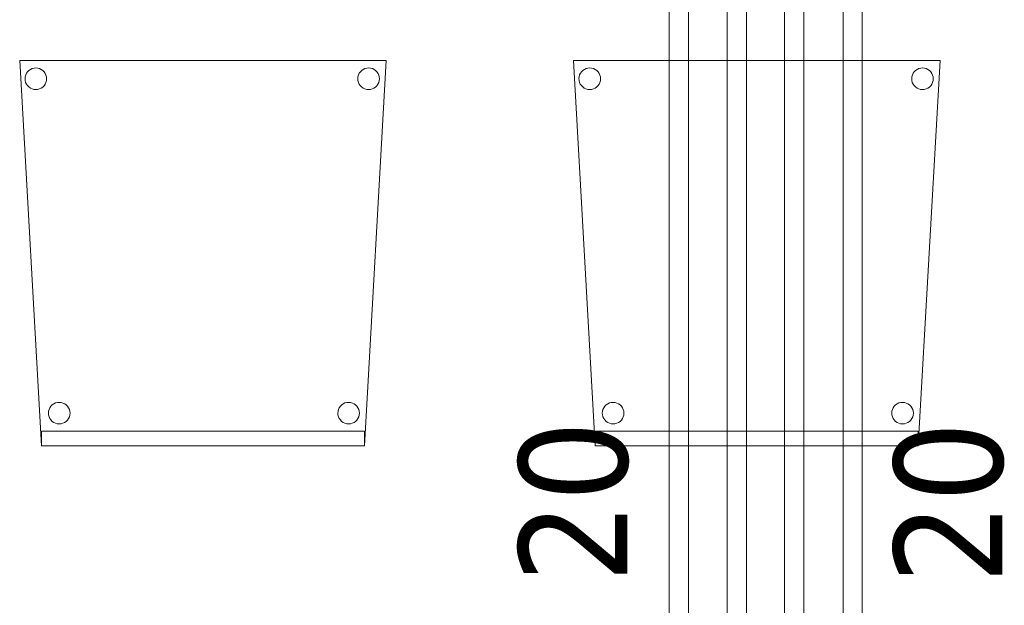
# Model space of a CAD drawing. Header units: metres. Extents: x 391.1 to 427.5, y 12.5 to 28.4.
# Tile 194 of 209: x 418.6 to 420, y 14.9 to 15.7. Entities that reach past the tile are written whole.
import ezdxf

# ---------------------------------------------------------------- set-up
doc = ezdxf.new("R2010")
doc.units = ezdxf.units.M
for name, color, linetype, lineweight in [('02_MOBILIARIO', 7, 'Continuous', 18), ('A-DETL-____-MBND', 7, 'Continuous', 18), ('P-PIPE-____-IDEN', 7, 'Continuous', 30), ('P-PIPE-____-OTLN', 7, 'Continuous', 18)]:
    doc.layers.add(name, color=color, linetype=linetype, lineweight=lineweight)
doc.styles.add('Tahoma_4', font='tahoma.ttf', dxfattribs={"height": 0.15})

# ---------------------------------------------------------------- blocks, each defined once
blk = doc.blocks.new('Family - Cadira confident_PA-152208-03_CLI_AIGUA_P0A')
at = {"layer": 'A-DETL-____-MBND', "color": 253, "true_color": 0xaaaaaa}
for p, q in [((0.03, 0), (0, 0.5326)), ((0, 0.5326), (0.5065, 0.5326)), ((0.5065, 0.5326), (0, 0.5326)), ((0, 0.5326), (0.03, 0)), ((0.5065, 0.5326), (0.4765, 0)), ((0.4765, 0), (0.5065, 0.5326)), ((0.0109, 0.5172), (0.0127, 0.519)), ((0.0127, 0.519), (0.0109, 0.5172)), ((0.0127, 0.519), (0.0149, 0.5205)), ((0.0149, 0.5205), (0.0127, 0.519)), ((0.0149, 0.5205), (0.0172, 0.5216)), ((0.0172, 0.5216), (0.0149, 0.5205)), ((0.0172, 0.5216), (0.0198, 0.5222)), ((0.0198, 0.5222), (0.0172, 0.5216)), ((0.0198, 0.5222), (0.0224, 0.5224)), ((0.0224, 0.5224), (0.0198, 0.5222)), ((0.0224, 0.5224), (0.0249, 0.5222)), ((0.0249, 0.5222), (0.0224, 0.5224)), ((0.0249, 0.5222), (0.0275, 0.5215)), ((0.0275, 0.5215), (0.0249, 0.5222)), ((0.0275, 0.5215), (0.0298, 0.5204)), ((0.0298, 0.5204), (0.0275, 0.5215)), ((0.0298, 0.5204), (0.0319, 0.5189)), ((0.0319, 0.5189), (0.0298, 0.5204)), ((0.0319, 0.5189), (0.0338, 0.5171)), ((0.0338, 0.5171), (0.0319, 0.5189)), ((0.4709, 0.5172), (0.4727, 0.519)), ((0.4727, 0.519), (0.4709, 0.5172)), ((0.4727, 0.519), (0.4749, 0.5205)), ((0.4749, 0.5205), (0.4727, 0.519)), ((0.4749, 0.5205), (0.4772, 0.5216)), ((0.4772, 0.5216), (0.4749, 0.5205)), ((0.4772, 0.5216), (0.4798, 0.5222)), ((0.4798, 0.5222), (0.4772, 0.5216)), ((0.4798, 0.5222), (0.4824, 0.5224)), ((0.4824, 0.5224), (0.4798, 0.5222)), ((0.4824, 0.5224), (0.4849, 0.5222)), ((0.4849, 0.5222), (0.4824, 0.5224)), ((0.4849, 0.5222), (0.4875, 0.5215)), ((0.4875, 0.5215), (0.4849, 0.5222)), ((0.4875, 0.5215), (0.4898, 0.5204)), ((0.4898, 0.5204), (0.4875, 0.5215)), ((0.4898, 0.5204), (0.4919, 0.5189)), ((0.4919, 0.5189), (0.4898, 0.5204)), ((0.4919, 0.5189), (0.4938, 0.5171)), ((0.4938, 0.5171), (0.4919, 0.5189)), ((0.0074, 0.5076), (0.0076, 0.5102)), ((0.0076, 0.5102), (0.0074, 0.5076)), ((0.0076, 0.505), (0.0074, 0.5076)), ((0.0074, 0.5076), (0.0076, 0.505)), ((0.0076, 0.5102), (0.0083, 0.5127)), ((0.0083, 0.5127), (0.0076, 0.5102)), ((0.0082, 0.5025), (0.0076, 0.505)), ((0.0076, 0.505), (0.0082, 0.5025)), ((0.0083, 0.5127), (0.0094, 0.515)), ((0.0094, 0.515), (0.0083, 0.5127)), ((0.0094, 0.515), (0.0109, 0.5172)), ((0.0109, 0.5172), (0.0094, 0.515)), ((0.0338, 0.5171), (0.0353, 0.5149)), ((0.0353, 0.5149), (0.0338, 0.5171)), ((0.0353, 0.5149), (0.0363, 0.5126)), ((0.0363, 0.5126), (0.0353, 0.5149)), ((0.0363, 0.5126), (0.037, 0.51)), ((0.037, 0.51), (0.0363, 0.5126)), ((0.037, 0.5049), (0.0363, 0.5023)), ((0.0363, 0.5023), (0.037, 0.5049)), ((0.037, 0.51), (0.0372, 0.5074)), ((0.0372, 0.5074), (0.037, 0.51)), ((0.0372, 0.5074), (0.037, 0.5049)), ((0.037, 0.5049), (0.0372, 0.5074)), ((0.4674, 0.5076), (0.4676, 0.5102)), ((0.4676, 0.5102), (0.4674, 0.5076)), ((0.4676, 0.505), (0.4674, 0.5076)), ((0.4674, 0.5076), (0.4676, 0.505)), ((0.4676, 0.5102), (0.4683, 0.5127)), ((0.4683, 0.5127), (0.4676, 0.5102)), ((0.4682, 0.5025), (0.4676, 0.505)), ((0.4676, 0.505), (0.4682, 0.5025)), ((0.4683, 0.5127), (0.4694, 0.515)), ((0.4694, 0.515), (0.4683, 0.5127)), ((0.4694, 0.515), (0.4709, 0.5172)), ((0.4709, 0.5172), (0.4694, 0.515)), ((0.4938, 0.5171), (0.4953, 0.5149)), ((0.4953, 0.5149), (0.4938, 0.5171)), ((0.4953, 0.5149), (0.4963, 0.5126)), ((0.4963, 0.5126), (0.4953, 0.5149)), ((0.4963, 0.5126), (0.497, 0.51)), ((0.497, 0.51), (0.4963, 0.5126)), ((0.497, 0.5049), (0.4963, 0.5023)), ((0.4963, 0.5023), (0.497, 0.5049)), ((0.497, 0.51), (0.4972, 0.5074)), ((0.4972, 0.5074), (0.497, 0.51)), ((0.4972, 0.5074), (0.497, 0.5049)), ((0.497, 0.5049), (0.4972, 0.5074)), ((0.0093, 0.5001), (0.0082, 0.5025)), ((0.0082, 0.5025), (0.0093, 0.5001)), ((0.0108, 0.498), (0.0093, 0.5001)), ((0.0093, 0.5001), (0.0108, 0.498)), ((0.0126, 0.4961), (0.0108, 0.498)), ((0.0108, 0.498), (0.0126, 0.4961)), ((0.0148, 0.4946), (0.0126, 0.4961)), ((0.0126, 0.4961), (0.0148, 0.4946)), ((0.0171, 0.4935), (0.0148, 0.4946)), ((0.0148, 0.4946), (0.0171, 0.4935)), ((0.0196, 0.4928), (0.0171, 0.4935)), ((0.0171, 0.4935), (0.0196, 0.4928)), ((0.0222, 0.4926), (0.0196, 0.4928)), ((0.0196, 0.4928), (0.0222, 0.4926)), ((0.0248, 0.4928), (0.0222, 0.4926)), ((0.0222, 0.4926), (0.0248, 0.4928)), ((0.0273, 0.4935), (0.0248, 0.4928)), ((0.0248, 0.4928), (0.0273, 0.4935)), ((0.0297, 0.4945), (0.0273, 0.4935)), ((0.0273, 0.4935), (0.0297, 0.4945)), ((0.0318, 0.496), (0.0297, 0.4945)), ((0.0297, 0.4945), (0.0318, 0.496)), ((0.0337, 0.4979), (0.0318, 0.496)), ((0.0318, 0.496), (0.0337, 0.4979)), ((0.0352, 0.5), (0.0337, 0.4979)), ((0.0337, 0.4979), (0.0352, 0.5)), ((0.0363, 0.5023), (0.0352, 0.5)), ((0.0352, 0.5), (0.0363, 0.5023)), ((0.4693, 0.5001), (0.4682, 0.5025)), ((0.4682, 0.5025), (0.4693, 0.5001)), ((0.4708, 0.498), (0.4693, 0.5001)), ((0.4693, 0.5001), (0.4708, 0.498)), ((0.4726, 0.4961), (0.4708, 0.498)), ((0.4708, 0.498), (0.4726, 0.4961)), ((0.4748, 0.4946), (0.4726, 0.4961)), ((0.4726, 0.4961), (0.4748, 0.4946)), ((0.4771, 0.4935), (0.4748, 0.4946)), ((0.4748, 0.4946), (0.4771, 0.4935)), ((0.4796, 0.4928), (0.4771, 0.4935)), ((0.4771, 0.4935), (0.4796, 0.4928)), ((0.4822, 0.4926), (0.4796, 0.4928)), ((0.4796, 0.4928), (0.4822, 0.4926)), ((0.4848, 0.4928), (0.4822, 0.4926)), ((0.4822, 0.4926), (0.4848, 0.4928)), ((0.4873, 0.4935), (0.4848, 0.4928)), ((0.4848, 0.4928), (0.4873, 0.4935)), ((0.4897, 0.4945), (0.4873, 0.4935)), ((0.4873, 0.4935), (0.4897, 0.4945)), ((0.4918, 0.496), (0.4897, 0.4945)), ((0.4897, 0.4945), (0.4918, 0.496)), ((0.4937, 0.4979), (0.4918, 0.496)), ((0.4918, 0.496), (0.4937, 0.4979)), ((0.4952, 0.5), (0.4937, 0.4979)), ((0.4937, 0.4979), (0.4952, 0.5)), ((0.4963, 0.5023), (0.4952, 0.5)), ((0.4952, 0.5), (0.4963, 0.5023)), ((0.0417, 0.0526), (0.0432, 0.0548)), ((0.0432, 0.0548), (0.0417, 0.0526)), ((0.0432, 0.0548), (0.0451, 0.0566)), ((0.0451, 0.0566), (0.0432, 0.0548)), ((0.0451, 0.0566), (0.0472, 0.0581)), ((0.0472, 0.0581), (0.0451, 0.0566)), ((0.0472, 0.0581), (0.0496, 0.0592)), ((0.0496, 0.0592), (0.0472, 0.0581)), ((0.0496, 0.0592), (0.0521, 0.0598)), ((0.0521, 0.0598), (0.0496, 0.0592)), ((0.0521, 0.0598), (0.0547, 0.06)), ((0.0547, 0.06), (0.0521, 0.0598)), ((0.0547, 0.06), (0.0573, 0.0598)), ((0.0573, 0.0598), (0.0547, 0.06)), ((0.0573, 0.0598), (0.0598, 0.0591)), ((0.0598, 0.0591), (0.0573, 0.0598)), ((0.0598, 0.0591), (0.0622, 0.058)), ((0.0622, 0.058), (0.0598, 0.0591)), ((0.0622, 0.058), (0.0643, 0.0565)), ((0.0643, 0.0565), (0.0622, 0.058)), ((0.0643, 0.0565), (0.0661, 0.0547)), ((0.0661, 0.0547), (0.0643, 0.0565)), ((0.0661, 0.0547), (0.0676, 0.0525)), ((0.0676, 0.0525), (0.0661, 0.0547)), ((0.4417, 0.0526), (0.4432, 0.0548)), ((0.4432, 0.0548), (0.4417, 0.0526)), ((0.4432, 0.0548), (0.4451, 0.0566)), ((0.4451, 0.0566), (0.4432, 0.0548)), ((0.4451, 0.0566), (0.4472, 0.0581)), ((0.4472, 0.0581), (0.4451, 0.0566)), ((0.4472, 0.0581), (0.4496, 0.0592)), ((0.4496, 0.0592), (0.4472, 0.0581)), ((0.4496, 0.0592), (0.4521, 0.0598)), ((0.4521, 0.0598), (0.4496, 0.0592)), ((0.4521, 0.0598), (0.4547, 0.06)), ((0.4547, 0.06), (0.4521, 0.0598)), ((0.4547, 0.06), (0.4573, 0.0598)), ((0.4573, 0.0598), (0.4547, 0.06)), ((0.4573, 0.0598), (0.4598, 0.0591)), ((0.4598, 0.0591), (0.4573, 0.0598)), ((0.4598, 0.0591), (0.4622, 0.058)), ((0.4622, 0.058), (0.4598, 0.0591)), ((0.4622, 0.058), (0.4643, 0.0565)), ((0.4643, 0.0565), (0.4622, 0.058)), ((0.4643, 0.0565), (0.4661, 0.0547)), ((0.4661, 0.0547), (0.4643, 0.0565)), ((0.4661, 0.0547), (0.4676, 0.0525)), ((0.4676, 0.0525), (0.4661, 0.0547)), ((0.0397, 0.0452), (0.04, 0.0478)), ((0.04, 0.0478), (0.0397, 0.0452)), ((0.0399, 0.0426), (0.0397, 0.0452)), ((0.0397, 0.0452), (0.0399, 0.0426)), ((0.0406, 0.0401), (0.0399, 0.0426)), ((0.0399, 0.0426), (0.0406, 0.0401)), ((0.04, 0.0478), (0.0406, 0.0503)), ((0.0406, 0.0503), (0.04, 0.0478)), ((0.0406, 0.0503), (0.0417, 0.0526)), ((0.0417, 0.0526), (0.0406, 0.0503)), ((0.0676, 0.0525), (0.0687, 0.0502)), ((0.0687, 0.0502), (0.0676, 0.0525)), ((0.0687, 0.0502), (0.0694, 0.0476)), ((0.0694, 0.0476), (0.0687, 0.0502)), ((0.0694, 0.0424), (0.0687, 0.0399)), ((0.0687, 0.0399), (0.0694, 0.0424)), ((0.0694, 0.0476), (0.0696, 0.045)), ((0.0696, 0.045), (0.0694, 0.0476)), ((0.0696, 0.045), (0.0694, 0.0424)), ((0.0694, 0.0424), (0.0696, 0.045)), ((0.4397, 0.0452), (0.44, 0.0478)), ((0.44, 0.0478), (0.4397, 0.0452)), ((0.4399, 0.0426), (0.4397, 0.0452)), ((0.4397, 0.0452), (0.4399, 0.0426)), ((0.4406, 0.0401), (0.4399, 0.0426)), ((0.4399, 0.0426), (0.4406, 0.0401)), ((0.44, 0.0478), (0.4406, 0.0503)), ((0.4406, 0.0503), (0.44, 0.0478)), ((0.4406, 0.0503), (0.4417, 0.0526)), ((0.4417, 0.0526), (0.4406, 0.0503)), ((0.4676, 0.0525), (0.4687, 0.0502)), ((0.4687, 0.0502), (0.4676, 0.0525)), ((0.4687, 0.0502), (0.4694, 0.0476)), ((0.4694, 0.0476), (0.4687, 0.0502)), ((0.4694, 0.0424), (0.4687, 0.0399)), ((0.4687, 0.0399), (0.4694, 0.0424)), ((0.4694, 0.0476), (0.4696, 0.045)), ((0.4696, 0.045), (0.4694, 0.0476)), ((0.4696, 0.045), (0.4694, 0.0424)), ((0.4694, 0.0424), (0.4696, 0.045)), ((0.0417, 0.0377), (0.0406, 0.0401)), ((0.0406, 0.0401), (0.0417, 0.0377)), ((0.0432, 0.0356), (0.0417, 0.0377)), ((0.0417, 0.0377), (0.0432, 0.0356)), ((0.045, 0.0337), (0.0432, 0.0356)), ((0.0432, 0.0356), (0.045, 0.0337)), ((0.0471, 0.0322), (0.045, 0.0337)), ((0.045, 0.0337), (0.0471, 0.0322)), ((0.0495, 0.0311), (0.0471, 0.0322)), ((0.0471, 0.0322), (0.0495, 0.0311)), ((0.052, 0.0304), (0.0495, 0.0311)), ((0.0495, 0.0311), (0.052, 0.0304)), ((0.0546, 0.0302), (0.052, 0.0304)), ((0.052, 0.0304), (0.0546, 0.0302)), ((0.0572, 0.0304), (0.0546, 0.0302)), ((0.0546, 0.0302), (0.0572, 0.0304)), ((0.0597, 0.031), (0.0572, 0.0304)), ((0.0572, 0.0304), (0.0597, 0.031)), ((0.0621, 0.0321), (0.0597, 0.031)), ((0.0597, 0.031), (0.0621, 0.0321)), ((0.0642, 0.0336), (0.0621, 0.0321)), ((0.0621, 0.0321), (0.0642, 0.0336)), ((0.0661, 0.0355), (0.0642, 0.0336)), ((0.0642, 0.0336), (0.0661, 0.0355)), ((0.0676, 0.0376), (0.0661, 0.0355)), ((0.0661, 0.0355), (0.0676, 0.0376)), ((0.0687, 0.0399), (0.0676, 0.0376)), ((0.0676, 0.0376), (0.0687, 0.0399)), ((0.4417, 0.0377), (0.4406, 0.0401)), ((0.4406, 0.0401), (0.4417, 0.0377)), ((0.4432, 0.0356), (0.4417, 0.0377)), ((0.4417, 0.0377), (0.4432, 0.0356)), ((0.445, 0.0337), (0.4432, 0.0356)), ((0.4432, 0.0356), (0.445, 0.0337)), ((0.4471, 0.0322), (0.445, 0.0337)), ((0.445, 0.0337), (0.4471, 0.0322)), ((0.4495, 0.0311), (0.4471, 0.0322)), ((0.4471, 0.0322), (0.4495, 0.0311)), ((0.452, 0.0304), (0.4495, 0.0311)), ((0.4495, 0.0311), (0.452, 0.0304)), ((0.4546, 0.0302), (0.452, 0.0304)), ((0.452, 0.0304), (0.4546, 0.0302)), ((0.4572, 0.0304), (0.4546, 0.0302)), ((0.4546, 0.0302), (0.4572, 0.0304)), ((0.4597, 0.031), (0.4572, 0.0304)), ((0.4572, 0.0304), (0.4597, 0.031)), ((0.4621, 0.0321), (0.4597, 0.031)), ((0.4597, 0.031), (0.4621, 0.0321)), ((0.4642, 0.0336), (0.4621, 0.0321)), ((0.4621, 0.0321), (0.4642, 0.0336)), ((0.4661, 0.0355), (0.4642, 0.0336)), ((0.4642, 0.0336), (0.4661, 0.0355)), ((0.4676, 0.0376), (0.4661, 0.0355)), ((0.4661, 0.0355), (0.4676, 0.0376)), ((0.4687, 0.0399), (0.4676, 0.0376)), ((0.4676, 0.0376), (0.4687, 0.0399)), ((0.03, 0), (0.03, 0.02)), ((0.03, 0.02), (0.4765, 0.02)), ((0.4765, 0.02), (0.03, 0.02)), ((0.03, 0.02), (0.03, 0)), ((0.4765, 0.02), (0.4765, 0)), ((0.4765, 0), (0.4765, 0.02)), ((0.03, 0), (0.4765, 0)), ((0.4765, 0), (0.03, 0)), ((0.03, 0), (0.4765, 0)), ((0.4765, 0), (0.03, 0))]:
    blk.add_line(p, q, dxfattribs=at)
blk = doc.blocks.new('Family - Cadira confident_PA-152226-03_CLI_AIGUA_P0A')
at = {"layer": 'A-DETL-____-MBND', "color": 253, "true_color": 0xaaaaaa}
for p, q in [((0.03, 0), (0, 0.5326)), ((0, 0.5326), (0.5065, 0.5326)), ((0.5065, 0.5326), (0, 0.5326)), ((0, 0.5326), (0.03, 0)), ((0.5065, 0.5326), (0.4765, 0)), ((0.4765, 0), (0.5065, 0.5326)), ((0.0109, 0.5172), (0.0127, 0.519)), ((0.0127, 0.519), (0.0109, 0.5172)), ((0.0127, 0.519), (0.0149, 0.5205)), ((0.0149, 0.5205), (0.0127, 0.519)), ((0.0149, 0.5205), (0.0172, 0.5216)), ((0.0172, 0.5216), (0.0149, 0.5205)), ((0.0172, 0.5216), (0.0198, 0.5222)), ((0.0198, 0.5222), (0.0172, 0.5216)), ((0.0198, 0.5222), (0.0224, 0.5224)), ((0.0224, 0.5224), (0.0198, 0.5222)), ((0.0224, 0.5224), (0.0249, 0.5222)), ((0.0249, 0.5222), (0.0224, 0.5224)), ((0.0249, 0.5222), (0.0275, 0.5215)), ((0.0275, 0.5215), (0.0249, 0.5222)), ((0.0275, 0.5215), (0.0298, 0.5204)), ((0.0298, 0.5204), (0.0275, 0.5215)), ((0.0298, 0.5204), (0.0319, 0.5189)), ((0.0319, 0.5189), (0.0298, 0.5204)), ((0.0319, 0.5189), (0.0338, 0.5171)), ((0.0338, 0.5171), (0.0319, 0.5189)), ((0.4709, 0.5172), (0.4727, 0.519)), ((0.4727, 0.519), (0.4709, 0.5172)), ((0.4727, 0.519), (0.4749, 0.5205)), ((0.4749, 0.5205), (0.4727, 0.519)), ((0.4749, 0.5205), (0.4772, 0.5216)), ((0.4772, 0.5216), (0.4749, 0.5205)), ((0.4772, 0.5216), (0.4798, 0.5222)), ((0.4798, 0.5222), (0.4772, 0.5216)), ((0.4798, 0.5222), (0.4824, 0.5224)), ((0.4824, 0.5224), (0.4798, 0.5222)), ((0.4824, 0.5224), (0.4849, 0.5222)), ((0.4849, 0.5222), (0.4824, 0.5224)), ((0.4849, 0.5222), (0.4875, 0.5215)), ((0.4875, 0.5215), (0.4849, 0.5222)), ((0.4875, 0.5215), (0.4898, 0.5204)), ((0.4898, 0.5204), (0.4875, 0.5215)), ((0.4898, 0.5204), (0.4919, 0.5189)), ((0.4919, 0.5189), (0.4898, 0.5204)), ((0.4919, 0.5189), (0.4938, 0.5171)), ((0.4938, 0.5171), (0.4919, 0.5189)), ((0.0074, 0.5076), (0.0076, 0.5102)), ((0.0076, 0.5102), (0.0074, 0.5076)), ((0.0076, 0.505), (0.0074, 0.5076)), ((0.0074, 0.5076), (0.0076, 0.505)), ((0.0076, 0.5102), (0.0083, 0.5127)), ((0.0083, 0.5127), (0.0076, 0.5102)), ((0.0082, 0.5025), (0.0076, 0.505)), ((0.0076, 0.505), (0.0082, 0.5025)), ((0.0083, 0.5127), (0.0094, 0.515)), ((0.0094, 0.515), (0.0083, 0.5127)), ((0.0094, 0.515), (0.0109, 0.5172)), ((0.0109, 0.5172), (0.0094, 0.515)), ((0.0338, 0.5171), (0.0353, 0.5149)), ((0.0353, 0.5149), (0.0338, 0.5171)), ((0.0353, 0.5149), (0.0363, 0.5126)), ((0.0363, 0.5126), (0.0353, 0.5149)), ((0.0363, 0.5126), (0.037, 0.51)), ((0.037, 0.51), (0.0363, 0.5126)), ((0.037, 0.5049), (0.0363, 0.5023)), ((0.0363, 0.5023), (0.037, 0.5049)), ((0.037, 0.51), (0.0372, 0.5074)), ((0.0372, 0.5074), (0.037, 0.51)), ((0.0372, 0.5074), (0.037, 0.5049)), ((0.037, 0.5049), (0.0372, 0.5074)), ((0.4674, 0.5076), (0.4676, 0.5102)), ((0.4676, 0.5102), (0.4674, 0.5076)), ((0.4676, 0.505), (0.4674, 0.5076)), ((0.4674, 0.5076), (0.4676, 0.505)), ((0.4676, 0.5102), (0.4683, 0.5127)), ((0.4683, 0.5127), (0.4676, 0.5102)), ((0.4682, 0.5025), (0.4676, 0.505)), ((0.4676, 0.505), (0.4682, 0.5025)), ((0.4683, 0.5127), (0.4694, 0.515)), ((0.4694, 0.515), (0.4683, 0.5127)), ((0.4694, 0.515), (0.4709, 0.5172)), ((0.4709, 0.5172), (0.4694, 0.515)), ((0.4938, 0.5171), (0.4953, 0.5149)), ((0.4953, 0.5149), (0.4938, 0.5171)), ((0.4953, 0.5149), (0.4963, 0.5126)), ((0.4963, 0.5126), (0.4953, 0.5149)), ((0.4963, 0.5126), (0.497, 0.51)), ((0.497, 0.51), (0.4963, 0.5126)), ((0.497, 0.5049), (0.4963, 0.5023)), ((0.4963, 0.5023), (0.497, 0.5049)), ((0.497, 0.51), (0.4972, 0.5074)), ((0.4972, 0.5074), (0.497, 0.51)), ((0.4972, 0.5074), (0.497, 0.5049)), ((0.497, 0.5049), (0.4972, 0.5074)), ((0.0093, 0.5001), (0.0082, 0.5025)), ((0.0082, 0.5025), (0.0093, 0.5001)), ((0.0108, 0.498), (0.0093, 0.5001)), ((0.0093, 0.5001), (0.0108, 0.498)), ((0.0126, 0.4961), (0.0108, 0.498)), ((0.0108, 0.498), (0.0126, 0.4961)), ((0.0148, 0.4946), (0.0126, 0.4961)), ((0.0126, 0.4961), (0.0148, 0.4946)), ((0.0171, 0.4935), (0.0148, 0.4946)), ((0.0148, 0.4946), (0.0171, 0.4935)), ((0.0196, 0.4928), (0.0171, 0.4935)), ((0.0171, 0.4935), (0.0196, 0.4928)), ((0.0222, 0.4926), (0.0196, 0.4928)), ((0.0196, 0.4928), (0.0222, 0.4926)), ((0.0248, 0.4928), (0.0222, 0.4926)), ((0.0222, 0.4926), (0.0248, 0.4928)), ((0.0273, 0.4935), (0.0248, 0.4928)), ((0.0248, 0.4928), (0.0273, 0.4935)), ((0.0297, 0.4945), (0.0273, 0.4935)), ((0.0273, 0.4935), (0.0297, 0.4945)), ((0.0318, 0.496), (0.0297, 0.4945)), ((0.0297, 0.4945), (0.0318, 0.496)), ((0.0337, 0.4979), (0.0318, 0.496)), ((0.0318, 0.496), (0.0337, 0.4979)), ((0.0352, 0.5), (0.0337, 0.4979)), ((0.0337, 0.4979), (0.0352, 0.5)), ((0.0363, 0.5023), (0.0352, 0.5)), ((0.0352, 0.5), (0.0363, 0.5023)), ((0.4693, 0.5001), (0.4682, 0.5025)), ((0.4682, 0.5025), (0.4693, 0.5001)), ((0.4708, 0.498), (0.4693, 0.5001)), ((0.4693, 0.5001), (0.4708, 0.498)), ((0.4726, 0.4961), (0.4708, 0.498)), ((0.4708, 0.498), (0.4726, 0.4961)), ((0.4748, 0.4946), (0.4726, 0.4961)), ((0.4726, 0.4961), (0.4748, 0.4946)), ((0.4771, 0.4935), (0.4748, 0.4946)), ((0.4748, 0.4946), (0.4771, 0.4935)), ((0.4796, 0.4928), (0.4771, 0.4935)), ((0.4771, 0.4935), (0.4796, 0.4928)), ((0.4822, 0.4926), (0.4796, 0.4928)), ((0.4796, 0.4928), (0.4822, 0.4926)), ((0.4848, 0.4928), (0.4822, 0.4926)), ((0.4822, 0.4926), (0.4848, 0.4928)), ((0.4873, 0.4935), (0.4848, 0.4928)), ((0.4848, 0.4928), (0.4873, 0.4935)), ((0.4897, 0.4945), (0.4873, 0.4935)), ((0.4873, 0.4935), (0.4897, 0.4945)), ((0.4918, 0.496), (0.4897, 0.4945)), ((0.4897, 0.4945), (0.4918, 0.496)), ((0.4937, 0.4979), (0.4918, 0.496)), ((0.4918, 0.496), (0.4937, 0.4979)), ((0.4952, 0.5), (0.4937, 0.4979)), ((0.4937, 0.4979), (0.4952, 0.5)), ((0.4963, 0.5023), (0.4952, 0.5)), ((0.4952, 0.5), (0.4963, 0.5023)), ((0.0417, 0.0526), (0.0432, 0.0548)), ((0.0432, 0.0548), (0.0417, 0.0526)), ((0.0432, 0.0548), (0.0451, 0.0566)), ((0.0451, 0.0566), (0.0432, 0.0548)), ((0.0451, 0.0566), (0.0472, 0.0581)), ((0.0472, 0.0581), (0.0451, 0.0566)), ((0.0472, 0.0581), (0.0496, 0.0592)), ((0.0496, 0.0592), (0.0472, 0.0581)), ((0.0496, 0.0592), (0.0521, 0.0598)), ((0.0521, 0.0598), (0.0496, 0.0592)), ((0.0521, 0.0598), (0.0547, 0.06)), ((0.0547, 0.06), (0.0521, 0.0598)), ((0.0547, 0.06), (0.0573, 0.0598)), ((0.0573, 0.0598), (0.0547, 0.06)), ((0.0573, 0.0598), (0.0598, 0.0591)), ((0.0598, 0.0591), (0.0573, 0.0598)), ((0.0598, 0.0591), (0.0622, 0.058)), ((0.0622, 0.058), (0.0598, 0.0591)), ((0.0622, 0.058), (0.0643, 0.0565)), ((0.0643, 0.0565), (0.0622, 0.058)), ((0.0643, 0.0565), (0.0661, 0.0547)), ((0.0661, 0.0547), (0.0643, 0.0565)), ((0.0661, 0.0547), (0.0676, 0.0525)), ((0.0676, 0.0525), (0.0661, 0.0547)), ((0.4417, 0.0526), (0.4432, 0.0548)), ((0.4432, 0.0548), (0.4417, 0.0526)), ((0.4432, 0.0548), (0.4451, 0.0566)), ((0.4451, 0.0566), (0.4432, 0.0548)), ((0.4451, 0.0566), (0.4472, 0.0581)), ((0.4472, 0.0581), (0.4451, 0.0566)), ((0.4472, 0.0581), (0.4496, 0.0592)), ((0.4496, 0.0592), (0.4472, 0.0581)), ((0.4496, 0.0592), (0.4521, 0.0598)), ((0.4521, 0.0598), (0.4496, 0.0592)), ((0.4521, 0.0598), (0.4547, 0.06)), ((0.4547, 0.06), (0.4521, 0.0598)), ((0.4547, 0.06), (0.4573, 0.0598)), ((0.4573, 0.0598), (0.4547, 0.06)), ((0.4573, 0.0598), (0.4598, 0.0591)), ((0.4598, 0.0591), (0.4573, 0.0598)), ((0.4598, 0.0591), (0.4622, 0.058)), ((0.4622, 0.058), (0.4598, 0.0591)), ((0.4622, 0.058), (0.4643, 0.0565)), ((0.4643, 0.0565), (0.4622, 0.058)), ((0.4643, 0.0565), (0.4661, 0.0547)), ((0.4661, 0.0547), (0.4643, 0.0565)), ((0.4661, 0.0547), (0.4676, 0.0525)), ((0.4676, 0.0525), (0.4661, 0.0547)), ((0.0397, 0.0452), (0.04, 0.0478)), ((0.04, 0.0478), (0.0397, 0.0452)), ((0.0399, 0.0426), (0.0397, 0.0452)), ((0.0397, 0.0452), (0.0399, 0.0426)), ((0.0406, 0.0401), (0.0399, 0.0426)), ((0.0399, 0.0426), (0.0406, 0.0401)), ((0.04, 0.0478), (0.0406, 0.0503)), ((0.0406, 0.0503), (0.04, 0.0478)), ((0.0406, 0.0503), (0.0417, 0.0526)), ((0.0417, 0.0526), (0.0406, 0.0503)), ((0.0676, 0.0525), (0.0687, 0.0502)), ((0.0687, 0.0502), (0.0676, 0.0525)), ((0.0687, 0.0502), (0.0694, 0.0476)), ((0.0694, 0.0476), (0.0687, 0.0502)), ((0.0694, 0.0424), (0.0687, 0.0399)), ((0.0687, 0.0399), (0.0694, 0.0424)), ((0.0694, 0.0476), (0.0696, 0.045)), ((0.0696, 0.045), (0.0694, 0.0476)), ((0.0696, 0.045), (0.0694, 0.0424)), ((0.0694, 0.0424), (0.0696, 0.045)), ((0.4397, 0.0452), (0.44, 0.0478)), ((0.44, 0.0478), (0.4397, 0.0452)), ((0.4399, 0.0426), (0.4397, 0.0452)), ((0.4397, 0.0452), (0.4399, 0.0426)), ((0.4406, 0.0401), (0.4399, 0.0426)), ((0.4399, 0.0426), (0.4406, 0.0401)), ((0.44, 0.0478), (0.4406, 0.0503)), ((0.4406, 0.0503), (0.44, 0.0478)), ((0.4406, 0.0503), (0.4417, 0.0526)), ((0.4417, 0.0526), (0.4406, 0.0503)), ((0.4676, 0.0525), (0.4687, 0.0502)), ((0.4687, 0.0502), (0.4676, 0.0525)), ((0.4687, 0.0502), (0.4694, 0.0476)), ((0.4694, 0.0476), (0.4687, 0.0502)), ((0.4694, 0.0424), (0.4687, 0.0399)), ((0.4687, 0.0399), (0.4694, 0.0424)), ((0.4694, 0.0476), (0.4696, 0.045)), ((0.4696, 0.045), (0.4694, 0.0476)), ((0.4696, 0.045), (0.4694, 0.0424)), ((0.4694, 0.0424), (0.4696, 0.045)), ((0.0417, 0.0377), (0.0406, 0.0401)), ((0.0406, 0.0401), (0.0417, 0.0377)), ((0.0432, 0.0356), (0.0417, 0.0377)), ((0.0417, 0.0377), (0.0432, 0.0356)), ((0.045, 0.0337), (0.0432, 0.0356)), ((0.0432, 0.0356), (0.045, 0.0337)), ((0.0471, 0.0322), (0.045, 0.0337)), ((0.045, 0.0337), (0.0471, 0.0322)), ((0.0495, 0.0311), (0.0471, 0.0322)), ((0.0471, 0.0322), (0.0495, 0.0311)), ((0.052, 0.0304), (0.0495, 0.0311)), ((0.0495, 0.0311), (0.052, 0.0304)), ((0.0546, 0.0302), (0.052, 0.0304)), ((0.052, 0.0304), (0.0546, 0.0302)), ((0.0572, 0.0304), (0.0546, 0.0302)), ((0.0546, 0.0302), (0.0572, 0.0304)), ((0.0597, 0.031), (0.0572, 0.0304)), ((0.0572, 0.0304), (0.0597, 0.031)), ((0.0621, 0.0321), (0.0597, 0.031)), ((0.0597, 0.031), (0.0621, 0.0321)), ((0.0642, 0.0336), (0.0621, 0.0321)), ((0.0621, 0.0321), (0.0642, 0.0336)), ((0.0661, 0.0355), (0.0642, 0.0336)), ((0.0642, 0.0336), (0.0661, 0.0355)), ((0.0676, 0.0376), (0.0661, 0.0355)), ((0.0661, 0.0355), (0.0676, 0.0376)), ((0.0687, 0.0399), (0.0676, 0.0376)), ((0.0676, 0.0376), (0.0687, 0.0399)), ((0.4417, 0.0377), (0.4406, 0.0401)), ((0.4406, 0.0401), (0.4417, 0.0377)), ((0.4432, 0.0356), (0.4417, 0.0377)), ((0.4417, 0.0377), (0.4432, 0.0356)), ((0.445, 0.0337), (0.4432, 0.0356)), ((0.4432, 0.0356), (0.445, 0.0337)), ((0.4471, 0.0322), (0.445, 0.0337)), ((0.445, 0.0337), (0.4471, 0.0322)), ((0.4495, 0.0311), (0.4471, 0.0322)), ((0.4471, 0.0322), (0.4495, 0.0311)), ((0.452, 0.0304), (0.4495, 0.0311)), ((0.4495, 0.0311), (0.452, 0.0304)), ((0.4546, 0.0302), (0.452, 0.0304)), ((0.452, 0.0304), (0.4546, 0.0302)), ((0.4572, 0.0304), (0.4546, 0.0302)), ((0.4546, 0.0302), (0.4572, 0.0304)), ((0.4597, 0.031), (0.4572, 0.0304)), ((0.4572, 0.0304), (0.4597, 0.031)), ((0.4621, 0.0321), (0.4597, 0.031)), ((0.4597, 0.031), (0.4621, 0.0321)), ((0.4642, 0.0336), (0.4621, 0.0321)), ((0.4621, 0.0321), (0.4642, 0.0336)), ((0.4661, 0.0355), (0.4642, 0.0336)), ((0.4642, 0.0336), (0.4661, 0.0355)), ((0.4676, 0.0376), (0.4661, 0.0355)), ((0.4661, 0.0355), (0.4676, 0.0376)), ((0.4687, 0.0399), (0.4676, 0.0376)), ((0.4676, 0.0376), (0.4687, 0.0399)), ((0.03, 0), (0.03, 0.02)), ((0.03, 0.02), (0.4765, 0.02)), ((0.4765, 0.02), (0.03, 0.02)), ((0.03, 0.02), (0.03, 0)), ((0.4765, 0.02), (0.4765, 0)), ((0.4765, 0), (0.4765, 0.02)), ((0.4765, 0), (0.03, 0)), ((0.03, 0), (0.4765, 0)), ((0.03, 0), (0.4765, 0)), ((0.4765, 0), (0.03, 0))]:
    blk.add_line(p, q, dxfattribs=at)
blk = doc.blocks.new('LONDR55-XX_ZZ-ARQ-CAA-M3D-Londres55_ifc-1-03_CLI_AIGUA_P0A')
at = {"layer": '02_MOBILIARIO', "color": 253, "lineweight": 18, "true_color": 0xaaaaaa}
for name, p in [('Family - Cadira confident_PA-152226-03_CLI_AIGUA_P0A', (418.6079, 15.1242)), ('Family - Cadira confident_PA-152208-03_CLI_AIGUA_P0A', (419.3735, 15.1242))]:
    blk.add_blockref(name, p, dxfattribs=at)

msp = doc.modelspace()

# ---------------------------------------------------------------- linework, layer by layer
at = {"layer": 'P-PIPE-____-OTLN', "color": 31, "true_color": 0xffbe82}
for p, q in [((419.7459, 16.6681), (419.7459, 13.458)), ((419.7726, 13.458), (419.7726, 16.6681))]:
    msp.add_line(p, q, dxfattribs=at)
at = {"layer": 'P-PIPE-____-OTLN', "color": 30, "true_color": 0xff7f00}
for p, q in [((419.665, 16.5872), (419.665, 13.458)), ((419.6917, 13.458), (419.6917, 16.5872))]:
    msp.add_line(p, q, dxfattribs=at)
at = {"layer": 'P-PIPE-____-OTLN', "color": 145, "true_color": 0x527ca5}
for p, q in [((419.5859, 16.4793), (419.5859, 13.458)), ((419.6126, 13.458), (419.6126, 16.4793))]:
    msp.add_line(p, q, dxfattribs=at)
at = {"layer": 'P-PIPE-____-OTLN', "color": 175, "true_color": 0x5046b4}
for p, q in [((419.5056, 16.399), (419.5056, 13.458)), ((419.5323, 13.458), (419.5323, 16.399))]:
    msp.add_line(p, q, dxfattribs=at)

# ---------------------------------------------------------------- block references
at = {"lineweight": 5}
msp.add_blockref('LONDR55-XX_ZZ-ARQ-CAA-M3D-Londres55_ifc-1-03_CLI_AIGUA_P0A', (0, 0), dxfattribs=at)

# ---------------------------------------------------------------- texts
at = {"layer": 'P-PIPE-____-IDEN', "char_height": 0.15, "width": 0.653375, "attachment_point": 1, "rotation": 90, "style": 'Tahoma_4'}
for insert in [(419.2976, 14.6245), (419.8162, 14.6234)]:
    msp.add_mtext('AN 20', dxfattribs=dict(at, insert=insert))

doc.saveas('drawing.dxf')
